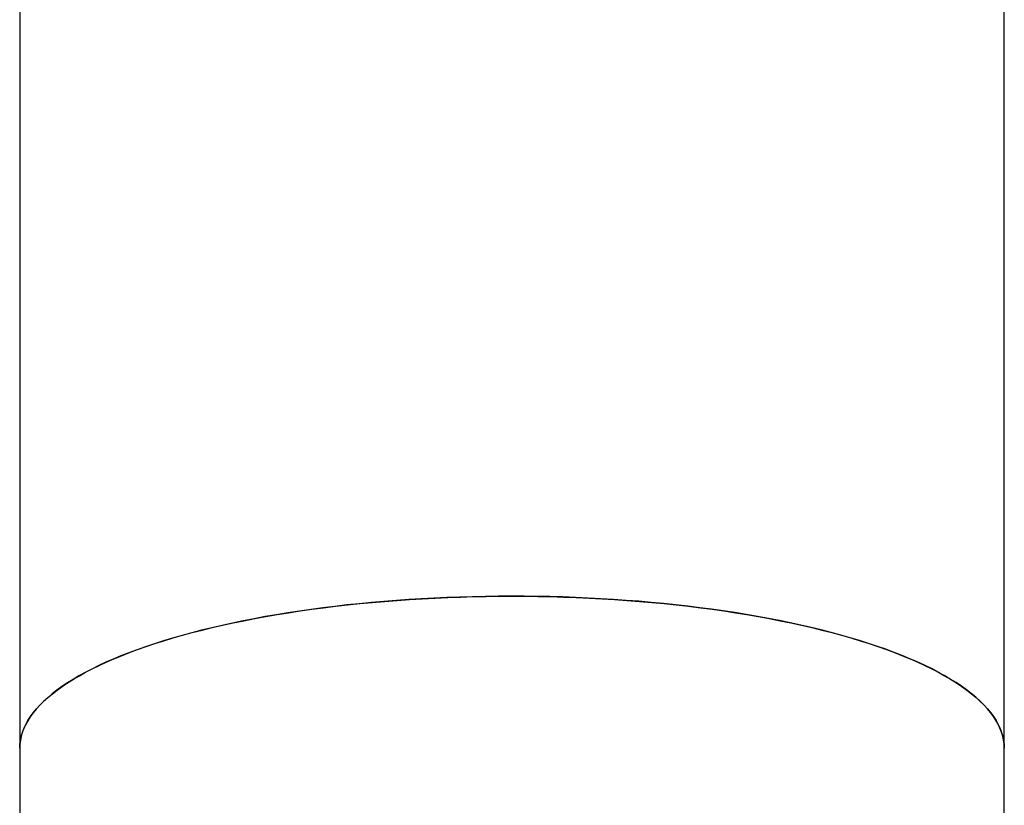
# Model space of a CAD drawing. Header units: millimetres. Extents: x 8 to 837, y 12 to 852.
# Tile 20 of 26: x 395 to 421, y 748 to 769. Entities that reach past the tile are written whole.
import ezdxf

# ---------------------------------------------------------------- set-up
doc = ezdxf.new("R2010")
doc.units = ezdxf.units.MM

msp = doc.modelspace()

# ---------------------------------------------------------------- linework, layer by layer
at = {"color": 7, "linetype": 'Continuous', "lineweight": 30}
for p, q in [((394.558, 839.132), (394.558, 763.896)), ((420.558, 763.896), (420.558, 839.132)), ((394.558, 763.896), (394.558, 749.888)), ((420.558, 749.888), (420.558, 763.896)), ((394.558, 749.888), (394.558, 743.896)), ((420.558, 743.896), (420.558, 749.888))]:
    msp.add_line(p, q, dxfattribs=at)
at = {"color": 7, "linetype": 'Continuous', "lineweight": 30, "flags": 128}
for points in [[(394.558, 749.888), (394.562, 749.993), (394.576, 750.098), (394.598, 750.203), (394.629, 750.308), (394.669, 750.412), (394.718, 750.516), (394.776, 750.62), (394.842, 750.723), (394.917, 750.826), (395.001, 750.927), (395.093, 751.029), (395.194, 751.129), (395.304, 751.229), (395.421, 751.327), (395.547, 751.425), (395.682, 751.522), (395.824, 751.617), (395.975, 751.711), (396.133, 751.805), (396.3, 751.896), (396.474, 751.987), (396.655, 752.076), (396.844, 752.163), (397.041, 752.249), (397.244, 752.333), (397.455, 752.416), (397.673, 752.497), (397.897, 752.576), (398.128, 752.653), (398.366, 752.728), (398.609, 752.802), (398.859, 752.873), (399.115, 752.942), (399.377, 753.01), (399.644, 753.075), (399.917, 753.138), (400.195, 753.198), (400.478, 753.257), (400.765, 753.313), (401.058, 753.367), (401.355, 753.418), (401.656, 753.467), (401.961, 753.514), (402.27, 753.558), (402.583, 753.599), (402.899, 753.638), (403.218, 753.675), (403.541, 753.708), (403.866, 753.74), (404.193, 753.768), (404.523, 753.794), (404.855, 753.817), (405.189, 753.838), (405.524, 753.855), (405.861, 753.871), (406.199, 753.883), (406.538, 753.893), (406.878, 753.899), (407.218, 753.904), (407.558, 753.905)], [(420.558, 749.888), (420.558, 749.894), (420.553, 749.999), (420.539, 750.104), (420.516, 750.209), (420.485, 750.314), (420.444, 750.418), (420.395, 750.522), (420.337, 750.626), (420.27, 750.729), (420.194, 750.831), (420.11, 750.933), (420.017, 751.035), (419.915, 751.135), (419.806, 751.234), (419.687, 751.333), (419.561, 751.431), (419.426, 751.527), (419.283, 751.623), (419.132, 751.717), (418.973, 751.81), (418.806, 751.902), (418.632, 751.992), (418.45, 752.081), (418.26, 752.168), (418.063, 752.254), (417.859, 752.338), (417.648, 752.421), (417.43, 752.501), (417.205, 752.58), (416.974, 752.657), (416.736, 752.733), (416.492, 752.806), (416.242, 752.877), (415.986, 752.946), (415.724, 753.014), (415.456, 753.079), (415.183, 753.141), (414.905, 753.202), (414.622, 753.26), (414.333, 753.316), (414.041, 753.37), (413.744, 753.421), (413.442, 753.47), (413.137, 753.516), (412.827, 753.56), (412.514, 753.601), (412.198, 753.64), (411.879, 753.677), (411.556, 753.71), (411.231, 753.741), (410.903, 753.77), (410.573, 753.795), (410.241, 753.818), (409.907, 753.839), (409.572, 753.856), (409.235, 753.871), (408.897, 753.884), (408.558, 753.893), (408.218, 753.9), (407.878, 753.904), (407.538, 753.905), (407.198, 753.903), (406.858, 753.899), (406.518, 753.892), (406.179, 753.882), (405.841, 753.87), (405.505, 753.855), (405.169, 753.837), (404.836, 753.816), (404.504, 753.793), (404.174, 753.766), (403.847, 753.738), (403.522, 753.706), (403.2, 753.672), (402.881, 753.636), (402.565, 753.597), (402.252, 753.555), (401.943, 753.511), (401.638, 753.464), (401.337, 753.415), (401.041, 753.364), (400.749, 753.31), (400.461, 753.253), (400.178, 753.195), (399.901, 753.134), (399.628, 753.071), (399.361, 753.006), (399.1, 752.938), (398.844, 752.869), (398.595, 752.797), (398.351, 752.724), (398.114, 752.649), (397.884, 752.571), (397.66, 752.492), (397.443, 752.411), (397.232, 752.328), (397.029, 752.244), (396.833, 752.158), (396.644, 752.071), (396.463, 751.981), (396.29, 751.891), (396.124, 751.799), (395.966, 751.706), (395.816, 751.612), (395.674, 751.516), (395.54, 751.419), (395.414, 751.322), (395.297, 751.223), (395.188, 751.123), (395.088, 751.023), (394.996, 750.922), (394.912, 750.82), (394.838, 750.717), (394.772, 750.614), (394.715, 750.51), (394.667, 750.406), (394.627, 750.302), (394.596, 750.197), (394.575, 750.092), (394.562, 749.987), (394.558, 749.888)], [(407.558, 753.905), (407.898, 753.904), (408.238, 753.899), (408.578, 753.893), (408.917, 753.883), (409.255, 753.871), (409.592, 753.855), (409.927, 753.838), (410.261, 753.817), (410.593, 753.794), (410.923, 753.768), (411.25, 753.74), (411.575, 753.708), (411.897, 753.675), (412.217, 753.638), (412.533, 753.599), (412.845, 753.558), (413.155, 753.514), (413.46, 753.467), (413.761, 753.418), (414.058, 753.367), (414.35, 753.313), (414.638, 753.257), (414.921, 753.198), (415.199, 753.138), (415.472, 753.075), (415.739, 753.01), (416.001, 752.942), (416.257, 752.873), (416.507, 752.802), (416.75, 752.728), (416.988, 752.653), (417.219, 752.576), (417.443, 752.497), (417.661, 752.416), (417.872, 752.333), (418.075, 752.249), (418.272, 752.163), (418.461, 752.076), (418.642, 751.987), (418.816, 751.896), (418.983, 751.805), (419.141, 751.711), (419.292, 751.617), (419.434, 751.522), (419.568, 751.425), (419.694, 751.327), (419.812, 751.229), (419.922, 751.129), (420.023, 751.029), (420.115, 750.927), (420.199, 750.826), (420.274, 750.723), (420.34, 750.62), (420.398, 750.516), (420.447, 750.412), (420.487, 750.308), (420.518, 750.203), (420.54, 750.098), (420.553, 749.993), (420.558, 749.888)]]:
    msp.add_lwpolyline(points, dxfattribs=at)

doc.saveas('drawing.dxf')
